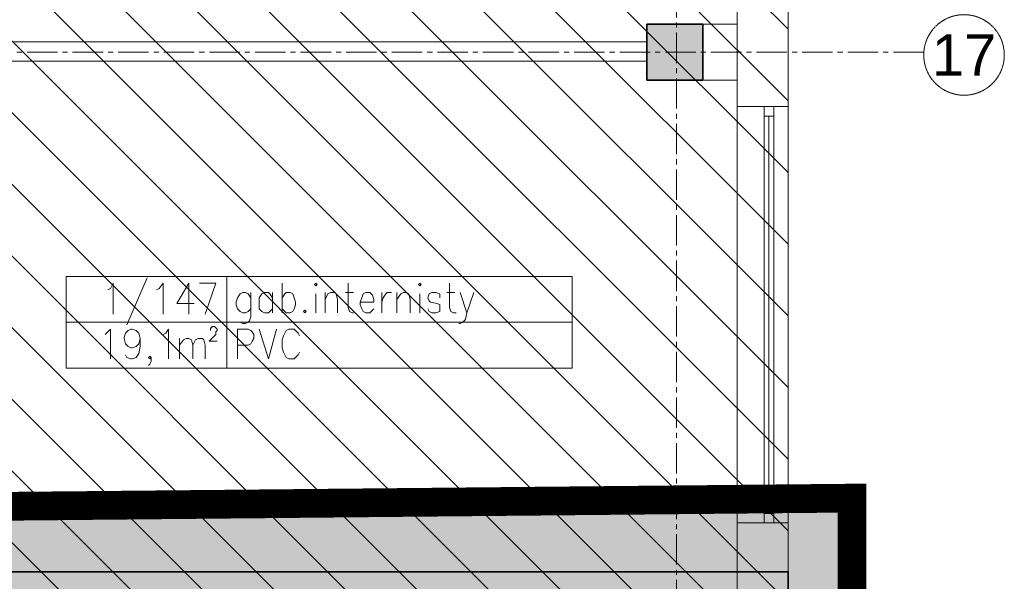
# Model space of a CAD drawing. Header units: millimetres. Extents: x -1413 to 4627, y 0 to 12711.
# Tile 244 of 247: x 2834 to 3451, y 10490 to 10842. Entities that reach past the tile are written whole.
import ezdxf
from ezdxf.enums import TextEntityAlignment as Align

# ---------------------------------------------------------------- set-up
doc = ezdxf.new("R2010")
doc.units = ezdxf.units.MM
for name, pattern in [('ACAD_ISO02W100', [15, 12, -3]), ('CENTER2', [28.575, 19.05, -3.175, 3.175, -3.175]), ('DASHED2', [0.375, 0.25, -0.125])]:
    doc.linetypes.add(name, pattern=pattern)
for name, color, linetype, lineweight in [('sq_bud istn', 253, 'Continuous', 15), ('SQ_HATCH', 140, 'Continuous', 13), ('SQ_ISTN.Ściany', 140, 'Continuous', 35), ('SQ_Osie', 220, 'CENTER2', 9), ('SQ_ZAKRES_OPRACOWANIA', 7, 'ACAD_ISO02W100', 20)]:
    doc.layers.add(name, color=color, linetype=linetype, lineweight=lineweight)
doc.styles.get("Standard").update_dxf_attribs({"font": 'arial.ttf'})

# ---------------------------------------------------------------- blocks, each defined once
blk = doc.blocks.new('słupy konstr bud B')
at = {"layer": 'SQ_ISTN.Ściany', "lineweight": 5}
h = blk.add_hatch(dxfattribs=at)
h.set_pattern_fill('JIS_STN_1E', color=256, scale=10)
h.paths.add_polyline_path([(21350.78, 18613.95), (21315.78, 18613.95), (21315.78, 18578.95), (21350.78, 18578.95)])
h.paths.add_polyline_path([(21890.78, 18613.95), (21855.78, 18613.95), (21855.78, 18578.95), (21890.78, 18578.95)])
h.paths.add_polyline_path([(22190.78, 18613.95), (22155.78, 18613.95), (22155.78, 18578.95), (22190.78, 18578.95)])
h.paths.add_polyline_path([(22730.78, 18613.95), (22695.78, 18613.95), (22695.78, 18578.95), (22730.78, 18578.95)])
h.paths.add_polyline_path([(22730.78, 17953.95), (22695.78, 17953.95), (22695.78, 17918.95), (22730.78, 17918.95)])
h.paths.add_polyline_path([(22190.78, 17953.95), (22155.78, 17953.95), (22155.78, 17918.95), (22190.78, 17918.95)])
h.paths.add_polyline_path([(21890.78, 17953.95), (21855.78, 17953.95), (21855.78, 17918.95), (21890.78, 17918.95)])
h.paths.add_polyline_path([(21350.78, 17953.95), (21315.78, 17953.95), (21315.78, 17918.95), (21350.78, 17918.95)])
h.paths.add_polyline_path([(21350.78, 17293.95), (21315.78, 17293.95), (21315.78, 17258.95), (21350.78, 17258.95)])
h.paths.add_polyline_path([(21890.78, 17293.95), (21855.78, 17293.95), (21855.78, 17258.95), (21890.78, 17258.95)])
h.paths.add_polyline_path([(22190.78, 17293.95), (22155.78, 17293.95), (22155.78, 17258.95), (22190.78, 17258.95)])
h.paths.add_polyline_path([(22730.78, 17293.95), (22695.78, 17293.95), (22695.78, 17258.95), (22730.78, 17258.95)])
h.paths.add_polyline_path([(22695.78, 16633.95), (22730.78, 16633.95), (22730.78, 16598.95), (22695.78, 16598.95)])
h.paths.add_polyline_path([(22695.78, 14653.95), (22730.78, 14653.95), (22730.78, 14618.95), (22695.78, 14618.95)])
h.paths.add_polyline_path([(22695.78, 15313.95), (22730.78, 15313.95), (22730.78, 15278.95), (22695.78, 15278.95)])
h.paths.add_polyline_path([(22695.78, 15973.95), (22730.78, 15973.95), (22730.78, 15938.95), (22695.78, 15938.95)])
h.paths.add_polyline_path([(22155.78, 14653.95), (22190.78, 14653.95), (22190.78, 14618.95), (22155.78, 14618.95)])
h.paths.add_polyline_path([(22155.78, 15313.95), (22190.78, 15313.95), (22190.78, 15278.95), (22155.78, 15278.95)])
h.paths.add_polyline_path([(22155.78, 15973.95), (22190.78, 15973.95), (22190.78, 15938.95), (22155.78, 15938.95)])
h.paths.add_polyline_path([(22155.78, 16633.95), (22190.78, 16633.95), (22190.78, 16598.95), (22155.78, 16598.95)])
h.paths.add_polyline_path([(21855.78, 14653.95), (21890.78, 14653.95), (21890.78, 14618.95), (21855.78, 14618.95)])
h.paths.add_polyline_path([(21855.78, 15313.95), (21890.78, 15313.95), (21890.78, 15278.95), (21855.78, 15278.95)])
h.paths.add_polyline_path([(21855.78, 15973.95), (21890.78, 15973.95), (21890.78, 15938.95), (21855.78, 15938.95)])
h.paths.add_polyline_path([(21855.78, 16633.95), (21890.78, 16633.95), (21890.78, 16598.95), (21855.78, 16598.95)])
h.paths.add_polyline_path([(21315.78, 14653.95), (21350.78, 14653.95), (21350.78, 14618.95), (21315.78, 14618.95)])
h.paths.add_polyline_path([(21315.78, 15313.95), (21350.78, 15313.95), (21350.78, 15278.95), (21315.78, 15278.95)])
h.paths.add_polyline_path([(21315.78, 15973.95), (21350.78, 15973.95), (21350.78, 15938.95), (21315.78, 15938.95)])
h.paths.add_polyline_path([(21315.78, 16633.95), (21350.78, 16633.95), (21350.78, 16598.95), (21315.78, 16598.95)])
at = {"layer": 'SQ_ISTN.Ściany'}
blk.add_lwpolyline([(21315.78, 14653.95), (21350.78, 14653.95), (21350.78, 14618.95), (21315.78, 14618.95)], close=True, dxfattribs=at)
blk = doc.blocks.new('stan projektowany')
at = {"layer": 'sq_bud istn'}
h = blk.add_hatch(dxfattribs=at)
h.set_pattern_fill('LINE', color=256, scale=10, angle=135)
h.set_pattern_definition([(135, (-52710.16, -21414.304), (-22.45064, -22.45064), [])])
h.paths.add_polyline_path([(-15144.65, 11515.59), (-15046.65, 11515.59), (-15046.65, 11777.98), (-17204.52, 11777.98), (-17204.52, 11515.59), (-16664.65, 11515.59), (-16667.99, 10408.67), (-17204.52, 10408.67), (-17204.52, 8874.34), (-16667.99, 8874.34), (-16667.99, 8504.05), (-16382.65, 8503.65), (-16382.93, 8841.15), (-16219.65, 8841.15), (-16219.65, 9267.59), (-16019.65, 9267.59), (-16019.65, 10563.13), (-15789.65, 10563.13), (-15789.65, 10483.59), (-15752.65, 10483.59), (-15144.65, 10483.59)])
at = {"layer": 'SQ_HATCH'}
h = blk.add_hatch(dxfattribs=at)
h.set_pattern_fill('ANGLE')
h.set_pattern_definition([(0, (-10464.962, 6233.929), (0, 6.985), [5.08, -1.905]), (90, (-10464.962, 6233.929), (-6.985, 4e-16), [5.08, -1.905])])
h.paths.add_polyline_path([(-15233.14, 8198.65), (-15198.14, 8198.65), (-15176.65, 8198.65), (-15176.65, 8216.15), (-15144.65, 8216.15), (-15144.65, 8147.15), (-15144.65, 7886.15), (-15144.65, 7837.15), (-15144.65, 7734.77), (-15104.65, 7734.77), (-15104.65, 10535.59), (-15737.65, 10535.59), (-15737.65, 10615.59), (-15789.65, 10615.59), (-16075.65, 10615.59), (-16075.65, 9587.27), (-16120.11, 9587.27), (-16120.11, 9436.61), (-16071.65, 9436.61), (-16071.65, 9307.59), (-16259.65, 9307.59), (-16259.65, 8898.65), (-16704.65, 8898.65), (-16704.65, 7768.15), (-16704.65, 7751.82), (-16685.57, 7751.82), (-16685.57, 7130.61), (-16718.15, 7131.63), (-16718.15, 7178.15), (-16999.65, 7178.15), (-16999.65, 7808.15), (-19394.65, 7808.15), (-19394.65, 6211.23), (-19462.48, 6211.23), (-19462.48, 5925.46), (-18509.26, 5925.46), (-18509.26, 6211.23), (-17103.03, 6223.02), (-17103.03, 5881.49), (-15104.65, 5873.27), (-15104.65, 7734.77), (-15144.65, 7734.77), (-15144.65, 7707.15), (-15176.65, 7707.15), (-15176.65, 7706.65), (-15176.65, 7706.65), (-15259.89, 7706.65), (-15259.87, 7706.75), (-15259.87, 7707.15), (-15292.71, 7707.15), (-15292.71, 7696.65), (-15292.7, 7696.65), (-15292.71, 7706.65), (-15297.71, 7706.65), (-15297.7, 7699.45, 0.414214), (-15297.4, 7699.15), (-15296.5, 7699.15, -0.414214), (-15296.2, 7698.85), (-15296.2, 7696.95, 0.527766), (-15295.86, 7696.59, -0.450501), (-15295.27, 7696.07, -0.414104), (-15295.79, 7695.54), (-15295.07, 7695.5), (-15295.79, 7695.54, -0.414323), (-15296.32, 7696.07, -0.409171), (-15295.87, 7696.65, -0.450389), (-15296.2, 7696.95), (-15296.2, 7698.85, 0.414214), (-15296.5, 7699.15), (-15297.4, 7699.15, -0.414214), (-15297.7, 7699.45), (-15297.71, 7706.65), (-15292.71, 7706.65), (-15292.71, 7707.15), (-15259.87, 7707.15), (-15259.87, 7734.77), (-15473.3, 7734.77), (-15473.3, 7771.14, -0.414214), (-15477.3, 7775.14, -1), (-15469.3, 7775.14, -0.414214), (-15473.3, 7771.14), (-15473.3, 7749.3), (-15457.7, 7749.3), (-15457.7, 7760.15), (-15457.96, 7760.19), (-15457.96, 7773.87), (-15457.96, 7787.54), (-15457.7, 7799.3), (-15457.7, 7787.58), (-15431.62, 7791.36, -0.038172), (-15427.99, 7791.64, -0.032853), (-15424.84, 7791.44, -0.057631), (-15419.72, 7790.17, -0.057695), (-15415.53, 7788.02, -0.068919), (-15411.87, 7784.77, -0.070278), (-15409.44, 7780.92, -0.066142), (-15408.18, 7776.69, -0.045653), (-15407.94, 7773.2, -0.032968), (-15408.15, 7770.68, -0.068737), (-15409.44, 7766.28, -0.070278), (-15411.87, 7762.43, -0.068919), (-15415.53, 7759.18, -0.057695), (-15419.72, 7757.03, -0.057631), (-15424.84, 7755.76, -0.032853), (-15427.99, 7755.56, -0.033182), (-15431.15, 7755.77), (-15457.7, 7760.15), (-15457.7, 7749.3), (-15473.3, 7749.3), (-15473.3, 7734.77), (-15259.87, 7734.77), (-15259.87, 7837.15), (-15259.9, 7837.15), (-15259.87, 7837.13), (-15176.65, 7837.15), (-15176.65, 7734.77), (-15144.65, 7734.77), (-15144.65, 7837.15), (-15144.65, 7886.15), (-15176.65, 7886.15), (-15176.65, 8147.15), (-15176.65, 8163.65), (-15198.14, 8163.65), (-15233.14, 8163.65)])
at = {"layer": 'SQ_ISTN.Ściany', "lineweight": 5}
h = blk.add_hatch(dxfattribs=at)
h.set_pattern_fill('JIS_STN_1E', color=256, scale=10, angle=180)
h.set_pattern_definition([(225, (6117.647, 25457.596), (7.0710678, -7.0710678), []), (225, (6110.597, 25457.596), (7.0710678, -7.0710678), [10, -5])])
h.paths.add_polyline_path([(-15233.14, 6843.65), (-15198.14, 6843.65), (-15198.14, 6878.65), (-15233.14, 6878.65)])
h.paths.add_polyline_path([(-15773.14, 6843.65), (-15738.14, 6843.65), (-15738.14, 6878.65), (-15773.14, 6878.65)])
h.paths.add_polyline_path([(-16073.14, 6843.65), (-16038.14, 6843.65), (-16038.14, 6878.65), (-16073.14, 6878.65)])
h.paths.add_polyline_path([(-16613.14, 6843.65), (-16578.14, 6843.65), (-16578.14, 6878.65), (-16613.14, 6878.65)])
h.paths.add_polyline_path([(-16613.14, 7503.65), (-16578.14, 7503.65), (-16578.14, 7538.65), (-16613.14, 7538.65)])
h.paths.add_polyline_path([(-16073.14, 7503.65), (-16038.14, 7503.65), (-16038.14, 7538.65), (-16073.14, 7538.65)])
h.paths.add_polyline_path([(-15773.14, 7503.65), (-15738.14, 7503.65), (-15738.14, 7538.65), (-15773.14, 7538.65)])
h.paths.add_polyline_path([(-15233.14, 7503.65), (-15198.14, 7503.65), (-15198.14, 7538.65), (-15233.14, 7538.65)])
h.paths.add_polyline_path([(-15233.14, 8163.65), (-15198.14, 8163.65), (-15198.14, 8198.65), (-15233.14, 8198.65)])
h.paths.add_polyline_path([(-15773.14, 8163.65), (-15738.14, 8163.65), (-15738.14, 8198.65), (-15773.14, 8198.65)])
h.paths.add_polyline_path([(-16073.14, 8163.65), (-16038.14, 8163.65), (-16038.14, 8198.65), (-16073.14, 8198.65)])
h.paths.add_polyline_path([(-16613.14, 8163.65), (-16578.14, 8163.65), (-16578.14, 8198.65), (-16613.14, 8198.65)])
h.paths.add_polyline_path([(-16578.14, 8823.65), (-16613.14, 8823.65), (-16613.14, 8858.65), (-16578.14, 8858.65)])
h.paths.add_polyline_path([(-16578.14, 10803.65), (-16613.14, 10803.65), (-16613.14, 10838.65), (-16578.14, 10838.65)])
h.paths.add_polyline_path([(-16578.14, 10143.65), (-16613.14, 10143.65), (-16613.14, 10178.65), (-16578.14, 10178.65)])
h.paths.add_polyline_path([(-16578.14, 9483.65), (-16613.14, 9483.65), (-16613.14, 9518.65), (-16578.14, 9518.65)])
h.paths.add_polyline_path([(-16038.14, 10803.65), (-16073.14, 10803.65), (-16073.14, 10838.65), (-16038.14, 10838.65)])
h.paths.add_polyline_path([(-16038.14, 10143.65), (-16073.14, 10143.65), (-16073.14, 10178.65), (-16038.14, 10178.65)])
h.paths.add_polyline_path([(-16038.14, 9483.65), (-16073.14, 9483.65), (-16073.14, 9518.65), (-16038.14, 9518.65)])
h.paths.add_polyline_path([(-16038.14, 8823.65), (-16073.14, 8823.65), (-16073.14, 8858.65), (-16038.14, 8858.65)])
h.paths.add_polyline_path([(-15738.14, 10803.65), (-15773.14, 10803.65), (-15773.14, 10838.65), (-15738.14, 10838.65)])
h.paths.add_polyline_path([(-15738.14, 10143.65), (-15773.14, 10143.65), (-15773.14, 10178.65), (-15738.14, 10178.65)])
h.paths.add_polyline_path([(-15738.14, 9483.65), (-15773.14, 9483.65), (-15773.14, 9518.65), (-15738.14, 9518.65)])
h.paths.add_polyline_path([(-15738.14, 8823.65), (-15773.14, 8823.65), (-15773.14, 8858.65), (-15738.14, 8858.65)])
h.paths.add_polyline_path([(-15198.14, 10803.65), (-15233.14, 10803.65), (-15233.14, 10838.65), (-15198.14, 10838.65)])
h.paths.add_polyline_path([(-15198.14, 10143.65), (-15233.14, 10143.65), (-15233.14, 10178.65), (-15198.14, 10178.65)])
h.paths.add_polyline_path([(-15198.14, 9483.65), (-15233.14, 9483.65), (-15233.14, 9518.65), (-15198.14, 9518.65)])
h.paths.add_polyline_path([(-15198.14, 8823.65), (-15233.14, 8823.65), (-15233.14, 8858.65), (-15198.14, 8858.65)])
at = {"layer": 'sq_bud istn'}
for p, q in [((-15176.65, 10856.15), (-15176.65, 10787.15)), ((-15144.65, 10856.15), (-15144.65, 10787.15)), ((-15198.14, 10838.65), (-15176.65, 10838.65)), ((-15233.14, 10827.59), (-15733.65, 10827.59)), ((-15233.14, 10815.59), (-15733.65, 10815.59)), ((-15198.14, 10803.65), (-15176.65, 10803.65)), ((-15159.65, 10781.15), (-15159.65, 10532.15)), ((-15156.65, 10781.15), (-15156.65, 10532.15)), ((-15153.65, 10781.15), (-15153.65, 10532.15)), ((-15176.65, 10526.15), (-15176.65, 10483.59)), ((-15144.65, 10526.15), (-15144.65, 10483.59)), ((-15176.65, 10495.59), (-15777.65, 10495.59))]:
    blk.add_line(p, q, dxfattribs=at)
for points in [[(-15176.65, 10526.15), (-15176.65, 10787.15)], [(-15176.65, 10787.15), (-15144.65, 10787.15)], [(-15144.65, 10526.15), (-15144.65, 10787.15)], [(-15571.01, 10672.21), (-15569.31, 10673.05), (-15567.62, 10676.44), (-15567.62, 10656.98)], [(-15546.47, 10679.82), (-15559.16, 10650.21)], [(-15540.54, 10672.21), (-15538.85, 10673.05), (-15536.31, 10676.44), (-15536.31, 10656.98)], [(-15520.23, 10656.98), (-15520.23, 10676.44), (-15527.85, 10663.74), (-15516.85, 10663.74)], [(-15510.08, 10656.98), (-15503.31, 10676.44), (-15513.47, 10676.44)], [(-15461.85, 10676.44), (-15461.85, 10657.82)], [(-15420.39, 10676.44), (-15420.39, 10661.2), (-15419.54, 10658.67), (-15417.85, 10657.82), (-15417.01, 10657.82)], [(-15356.93, 10676.44), (-15356.93, 10661.2), (-15356.08, 10658.67), (-15354.39, 10657.82), (-15352.7, 10657.82)], [(-15481.31, 10667.13), (-15483, 10669.67), (-15484.69, 10670.52), (-15486.39, 10670.52), (-15488.08, 10669.67), (-15489.78, 10667.13), (-15490.62, 10664.6), (-15490.62, 10662.9), (-15489.78, 10660.36), (-15488.08, 10658.67), (-15486.39, 10657.82), (-15484.69, 10657.82), (-15483, 10658.67), (-15481.31, 10660.36)], [(-15481.31, 10670.52), (-15481.31, 10655.28), (-15482.16, 10652.75), (-15483, 10651.9), (-15484.69, 10651.05), (-15486.39, 10651.05), (-15488.08, 10651.9)], [(-15467.78, 10667.13), (-15469.47, 10669.67), (-15470.32, 10670.52), (-15472.85, 10670.52), (-15474.54, 10669.67), (-15476.24, 10667.13), (-15476.24, 10660.36), (-15474.54, 10658.67), (-15472.85, 10657.82), (-15470.32, 10657.82), (-15469.47, 10658.67), (-15467.78, 10660.36)], [(-15467.78, 10670.52), (-15467.78, 10657.82)], [(-15461.85, 10667.13), (-15460.16, 10669.67), (-15459.31, 10670.52), (-15456.77, 10670.52), (-15455.08, 10669.67), (-15454.24, 10667.13), (-15453.39, 10664.6), (-15453.39, 10662.9), (-15454.24, 10660.36), (-15455.08, 10658.67), (-15456.77, 10657.82), (-15459.31, 10657.82), (-15460.16, 10658.67), (-15461.85, 10660.36)], [(-15440.7, 10669.67), (-15440.7, 10657.82)], [(-15434.78, 10670.52), (-15434.78, 10657.82)], [(-15434.78, 10666.29), (-15433.08, 10669.67), (-15431.39, 10670.52), (-15428.86, 10670.52), (-15428.01, 10669.67), (-15427.16, 10666.29), (-15427.16, 10657.82)], [(-15422.08, 10670.52), (-15417.01, 10670.52)], [(-15412.78, 10664.6), (-15404.31, 10664.6), (-15404.31, 10666.29), (-15405.16, 10668.82), (-15406, 10669.67), (-15406.85, 10670.52), (-15409.39, 10670.52), (-15411.09, 10669.67), (-15411.93, 10667.13), (-15412.78, 10664.6), (-15412.78, 10662.9), (-15411.93, 10660.36), (-15411.09, 10658.67), (-15409.39, 10657.82), (-15406.85, 10657.82), (-15406, 10658.67), (-15404.31, 10660.36)], [(-15399.24, 10670.52), (-15399.24, 10657.82)], [(-15399.24, 10664.6), (-15398.39, 10667.13), (-15396.7, 10669.67), (-15395.85, 10670.52), (-15393.32, 10670.52)], [(-15389.92, 10670.52), (-15389.92, 10657.82)], [(-15389.92, 10666.29), (-15387.39, 10669.67), (-15385.69, 10670.52), (-15384, 10670.52), (-15382.31, 10669.67), (-15381.47, 10666.29), (-15381.47, 10657.82)], [(-15375.55, 10669.67), (-15375.55, 10657.82)], [(-15362.85, 10667.13), (-15362.85, 10669.67), (-15365.39, 10670.52), (-15367.92, 10670.52), (-15369.63, 10669.67), (-15370.46, 10667.13), (-15369.63, 10665.43), (-15368.78, 10664.6), (-15364.54, 10663.74), (-15362.85, 10662.9), (-15362.85, 10658.67), (-15365.39, 10657.82), (-15367.92, 10657.82), (-15369.63, 10658.67), (-15370.46, 10660.36)], [(-15358.62, 10670.52), (-15353.55, 10670.52)], [(-15350.16, 10670.52), (-15345.93, 10657.82), (-15341.7, 10670.52)], [(-15345.93, 10657.82), (-15346.77, 10653.59), (-15348.46, 10651.9), (-15350.16, 10651.05), (-15351, 10651.05)], [(-15279.93, 10651.9), (-15496.54, 10651.9), (-15597.23, 10651.9)], [(-15572.7, 10644.28), (-15571.85, 10645.13), (-15569.31, 10647.67), (-15569.31, 10629.06)], [(-15550.7, 10641.74), (-15551.54, 10638.36), (-15553.24, 10636.67), (-15555.77, 10635.82), (-15556.62, 10635.82), (-15558.31, 10636.67), (-15560, 10638.36), (-15560.85, 10641.74), (-15560.85, 10642.6), (-15560, 10645.13), (-15558.31, 10646.83), (-15556.62, 10647.67), (-15555.77, 10647.67), (-15553.24, 10646.83), (-15551.54, 10645.13), (-15550.7, 10641.74), (-15550.7, 10636.67), (-15551.54, 10632.44), (-15553.24, 10629.9), (-15555.77, 10629.06), (-15556.62, 10629.06), (-15559.16, 10629.9), (-15560, 10631.59)], [(-15536.31, 10644.28), (-15534.62, 10645.13), (-15532.93, 10647.67), (-15532.93, 10629.06)], [(-15506.7, 10646.83), (-15506.7, 10648.52), (-15505.85, 10648.52), (-15505.85, 10649.36), (-15504.16, 10649.36), (-15503.31, 10648.52), (-15502.46, 10647.67), (-15502.46, 10646.83), (-15503.31, 10645.97), (-15503.31, 10644.28), (-15507.55, 10640.05), (-15502.46, 10640.05)], [(-15489.78, 10629.06), (-15489.78, 10647.67), (-15483, 10647.67), (-15481.31, 10646.83), (-15480.47, 10645.97), (-15479.62, 10644.28), (-15479.62, 10641.74), (-15480.47, 10640.05), (-15481.31, 10638.36), (-15483, 10637.51), (-15489.78, 10637.51)], [(-15476.24, 10647.67), (-15470.32, 10629.06), (-15465.24, 10647.67)], [(-15450.85, 10643.43), (-15451.7, 10645.13), (-15453.39, 10646.83), (-15454.24, 10647.67), (-15457.62, 10647.67), (-15459.31, 10646.83), (-15460.16, 10645.13), (-15461, 10643.43), (-15461.85, 10640.9), (-15461.85, 10635.82), (-15461, 10633.28), (-15460.16, 10631.59), (-15459.31, 10629.9), (-15457.62, 10629.06), (-15454.24, 10629.06), (-15453.39, 10629.9), (-15451.7, 10631.59), (-15450.85, 10633.28)], [(-15526.16, 10641.74), (-15526.16, 10629.06)], [(-15526.16, 10637.51), (-15523.62, 10640.9), (-15521.93, 10641.74), (-15520.23, 10641.74), (-15518.54, 10640.9), (-15517.7, 10637.51), (-15517.7, 10629.06)], [(-15517.7, 10637.51), (-15516, 10640.9), (-15514.31, 10641.74), (-15511.78, 10641.74), (-15510.93, 10640.9), (-15510.08, 10637.51), (-15510.08, 10629.06)], [(-15543.93, 10629.9), (-15544.77, 10629.06), (-15545.62, 10629.9), (-15544.77, 10630.75), (-15543.93, 10629.9), (-15543.93, 10627.36), (-15544.77, 10625.67), (-15545.62, 10624.82)], [(-15176.65, 10526.15), (-15144.65, 10526.15)]]:
    blk.add_lwpolyline(points, dxfattribs=at)
for points in [[(-15159.65, 10781.15), (-15153.65, 10781.15), (-15153.65, 10787.15), (-15159.65, 10787.15)], [(-15279.93, 10623.13), (-15279.93, 10680.67), (-15496.54, 10680.67), (-15597.23, 10680.67), (-15597.23, 10623.13), (-15496.54, 10623.13), (-15496.54, 10680.67), (-15496.54, 10623.13)], [(-15441.54, 10675.59), (-15440.7, 10674.75), (-15439.85, 10675.59), (-15440.7, 10676.44)], [(-15376.39, 10675.59), (-15375.55, 10674.75), (-15374.7, 10675.59), (-15375.55, 10676.44)], [(-15447.47, 10659.51), (-15448.32, 10658.67), (-15447.47, 10657.82), (-15446.62, 10658.67)], [(-15159.65, 10526.15), (-15153.65, 10526.15), (-15153.65, 10532.15), (-15159.65, 10532.15)]]:
    blk.add_lwpolyline(points, close=True, dxfattribs=at)
at = {"layer": 'SQ_ISTN.Ściany'}
blk.add_lwpolyline([(-15144.65, 10457.15), (-15144.65, 10495.59), (-15777.65, 10495.59), (-15777.65, 10575.59), (-15890.2, 10575.59)], dxfattribs=at)
at = {"layer": 'SQ_Osie'}
blk.add_line((-15214.65, 11604.94), (-15214.65, 6094.73), dxfattribs=at)
blk.add_lwpolyline([(-15059.67, 10821.15), (-16726.65, 10821.15)], dxfattribs=at)
at = {"layer": 'SQ_Osie', "linetype": 'ByBlock'}
blk.add_circle((-15034.42, 10819.44), 25.25, dxfattribs=at)
at = {"layer": 'SQ_ZAKRES_OPRACOWANIA', "color": 251, "linetype": 'DASHED2', "ltscale": 100, "true_color": 0x636466, "const_width": 18}
blk.add_lwpolyline([(-16075.65, 9587.27), (-16075.65, 10615.59), (-15789.65, 10615.59), (-15737.65, 10615.59), (-15737.65, 10535.59), (-15104.65, 10541.71), (-15104.65, 7946.16)], dxfattribs=at)
at = {"layer": 'SQ_ISTN.Ściany', "rotation": 180}
blk.add_blockref('słupy konstr bud B', (6117.65, 25457.6), dxfattribs=at)
at = {"layer": 'SQ_Osie'}
blk.add_text('17', height=26, dxfattribs=at).set_placement((-15034.42, 10819.44), align=Align.MIDDLE_CENTER)

msp = doc.modelspace()

# ---------------------------------------------------------------- hatches: boundary and pattern name
at = {"layer": 'SQ_HATCH'}
h = msp.add_hatch(dxfattribs=at)
h.set_pattern_fill('ANGLE')
h.set_pattern_definition([(0, (7995.666, 6233.929), (0, 6.985), [5.08, -1.905]), (90, (7995.666, 6233.929), (-6.985, 4e-16), [5.08, -1.905])])
h.paths.add_polyline_path([(3227.49, 8198.65), (3262.49, 8198.65), (3283.98, 8198.65), (3283.98, 8216.15), (3315.98, 8216.15), (3315.98, 8147.15), (3315.98, 7886.15), (3315.98, 7837.15), (3315.98, 7734.77), (3355.98, 7734.77), (3355.98, 10535.59), (2722.98, 10535.59), (2722.98, 10615.59), (2670.98, 10615.59), (2384.98, 10615.59), (2384.98, 9587.27), (2340.51, 9587.27), (2340.51, 9436.61), (2388.98, 9436.61), (2388.98, 9307.59), (2200.98, 9307.59), (2200.98, 8898.65), (1755.98, 8898.65), (1755.98, 7768.15), (1755.98, 7751.82), (1775.06, 7751.82), (1775.06, 7130.61), (1742.48, 7131.63), (1742.48, 7178.15), (1460.98, 7178.15), (1460.98, 7808.15), (-934.02, 7808.15), (-934.02, 6211.23), (-1001.86, 6211.23), (-1001.86, 5925.46), (-48.63, 5925.46), (-48.63, 6211.23), (1357.6, 6223.02), (1357.6, 5881.49), (3355.98, 5873.27), (3355.98, 7734.77), (3315.98, 7734.77), (3315.98, 7707.15), (3283.98, 7707.15), (3283.98, 7706.65), (3283.98, 7706.65), (3200.74, 7706.65), (3200.76, 7706.75), (3200.76, 7707.15), (3167.92, 7707.15), (3167.92, 7696.65), (3167.92, 7696.65), (3167.92, 7706.65), (3162.92, 7706.65), (3162.92, 7699.45, 0.414214), (3163.22, 7699.15), (3164.12, 7699.15, -0.414214), (3164.42, 7698.85), (3164.42, 7696.95, 0.527766), (3164.77, 7696.59, -0.450501), (3165.36, 7696.07, -0.414104), (3164.83, 7695.54), (3165.56, 7695.5), (3164.83, 7695.54, -0.414323), (3164.3, 7696.07, -0.409171), (3164.76, 7696.65, -0.450389), (3164.42, 7696.95), (3164.42, 7698.85, 0.414214), (3164.12, 7699.15), (3163.22, 7699.15, -0.414214), (3162.92, 7699.45), (3162.92, 7706.65), (3167.92, 7706.65), (3167.92, 7707.15), (3200.76, 7707.15), (3200.76, 7734.77), (2987.32, 7734.77), (2987.32, 7771.14, -0.414214), (2983.32, 7775.14, -1), (2991.32, 7775.14, -0.414214), (2987.32, 7771.14), (2987.32, 7749.3), (3002.93, 7749.3), (3002.93, 7760.15), (3002.67, 7760.19), (3002.67, 7773.87), (3002.67, 7787.54), (3002.93, 7799.3), (3002.93, 7787.58), (3029, 7791.36, -0.038172), (3032.64, 7791.64, -0.032853), (3035.79, 7791.44, -0.057631), (3040.91, 7790.17, -0.057695), (3045.1, 7788.02, -0.068919), (3048.75, 7784.77, -0.070278), (3051.19, 7780.92, -0.066142), (3052.45, 7776.69, -0.045653), (3052.69, 7773.2, -0.032968), (3052.48, 7770.68, -0.068737), (3051.19, 7766.28, -0.070278), (3048.75, 7762.43, -0.068919), (3045.1, 7759.18, -0.057695), (3040.91, 7757.03, -0.057631), (3035.79, 7755.76, -0.032853), (3032.64, 7755.56, -0.033182), (3029.48, 7755.77), (3002.93, 7760.15), (3002.93, 7749.3), (2987.32, 7749.3), (2987.32, 7734.77), (3200.76, 7734.77), (3200.75, 7837.15), (3200.73, 7837.15), (3200.75, 7837.13), (3283.98, 7837.15), (3283.98, 7734.77), (3315.98, 7734.77), (3315.98, 7837.15), (3315.98, 7886.15), (3283.98, 7886.15), (3283.98, 8147.15), (3283.98, 8163.65), (3262.49, 8163.65), (3227.49, 8163.65)])

# ---------------------------------------------------------------- block references
at = {"layer": 'SQ_ZAKRES_OPRACOWANIA', "color": 251, "linetype": 'DASHED2', "ltscale": 100, "true_color": 0x636466}
msp.add_blockref('stan projektowany', (18460.63, 0), dxfattribs=at)

doc.saveas('drawing.dxf')
